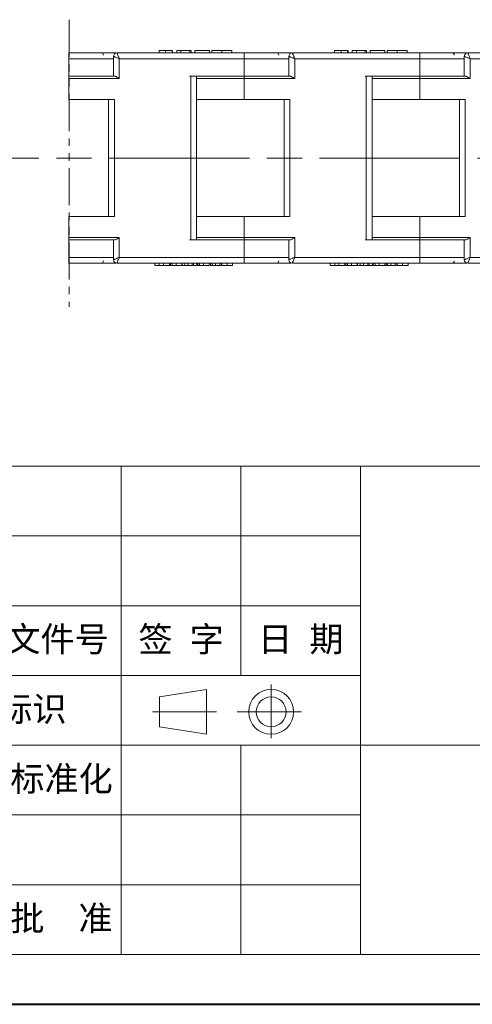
# Model space of a CAD drawing. Header units: millimetres. Extents: x 2698 to 3057, y -367 to -114.
# Tile 18 of 63: x 2931 to 2970, y -367 to -283. Entities that reach past the tile are written whole.
import ezdxf

# ---------------------------------------------------------------- set-up
doc = ezdxf.new("R2010")
doc.units = ezdxf.units.MM
for name, pattern in [('ACAD_ISO08W100', [36, 24, -3, 6, -3]), ('CENTER', [0.6, 0.375, -0.075, 0.075, -0.075]), ('PHANTOM2', [31.75, 15.875, -3.175, 3.175, -3.175, 3.175, -3.175])]:
    doc.linetypes.add(name, pattern=pattern)
doc.layers.add('中心线', color=1, linetype='CENTER', lineweight=25)
doc.layers.add('标注线', color=7, linetype='Continuous', lineweight=15)
doc.styles.add('样式 6', font='仿宋_GB2312.ttf')

msp = doc.modelspace()

# ---------------------------------------------------------------- linework, layer by layer
at = {"color": 3, "linetype": 'PHANTOM2', "lineweight": 9, "ltscale": 0.2}
msp.add_line((2935.088, -283.239), (2935.088, -307.796), dxfattribs=at)
at = {"color": 7, "linetype": 'Continuous', "lineweight": 15}
for p, q in [((2935.053, -286.077), (2935.053, -286.577)), ((2938.865, -286.377), (2938.865, -288.077)), ((2950.053, -286.077), (2939.165, -286.077)), ((2942.767, -285.877), (2942.767, -286.077)), ((2943.323, -285.877), (2943.323, -286.077)), ((2943.882, -285.877), (2943.882, -286.077)), ((2943.921, -285.877), (2943.921, -286.077)), ((2944.29, -285.877), (2944.29, -286.077)), ((2944.636, -285.877), (2944.29, -285.877)), ((2944.636, -285.877), (2944.636, -286.077)), ((2945.398, -285.877), (2944.636, -285.877)), ((2945.398, -285.877), (2945.398, -286.077)), ((2945.513, -285.877), (2945.398, -285.877)), ((2945.513, -285.877), (2945.513, -286.077)), ((2945.813, -285.877), (2945.813, -286.077)), ((2947.082, -285.877), (2945.813, -285.877)), ((2947.082, -285.877), (2947.082, -286.077)), ((2947.267, -285.877), (2947.267, -286.077)), ((2948.123, -285.877), (2948.123, -286.077)), ((2948.975, -286.077), (2948.975, -285.877)), ((2950.053, -286.077), (2950.053, -286.577)), ((2953.865, -286.377), (2953.865, -288.077)), ((2965.053, -286.077), (2954.165, -286.077)), ((2957.767, -285.877), (2957.767, -286.077)), ((2958.323, -285.877), (2958.323, -286.077)), ((2958.882, -285.877), (2958.882, -286.077)), ((2958.921, -285.877), (2958.921, -286.077)), ((2959.29, -285.877), (2959.29, -286.077)), ((2959.636, -285.877), (2959.29, -285.877)), ((2959.636, -285.877), (2959.636, -286.077)), ((2960.398, -285.877), (2959.636, -285.877)), ((2960.398, -285.877), (2960.398, -286.077)), ((2960.513, -285.877), (2960.398, -285.877)), ((2960.513, -285.877), (2960.513, -286.077)), ((2960.813, -285.877), (2960.813, -286.077)), ((2962.082, -285.877), (2960.813, -285.877)), ((2962.082, -285.877), (2962.082, -286.077)), ((2962.267, -285.877), (2962.267, -286.077)), ((2963.123, -285.877), (2963.123, -286.077)), ((2963.975, -286.077), (2963.975, -285.877)), ((2965.053, -286.077), (2965.053, -286.577)), ((2968.865, -286.377), (2968.865, -288.077)), ((2980.053, -286.077), (2969.165, -286.077)), ((2935.053, -286.577), (2935.053, -288.077)), ((2938.865, -286.577), (2935.053, -286.577)), ((2939.365, -288.277), (2939.365, -286.577)), ((2939.365, -286.577), (2950.053, -286.577)), ((2950.053, -286.577), (2950.053, -288.077)), ((2953.865, -286.577), (2950.053, -286.577)), ((2954.365, -288.277), (2954.365, -286.577)), ((2954.365, -286.577), (2965.053, -286.577)), ((2965.053, -286.577), (2965.053, -288.077)), ((2968.865, -286.577), (2965.053, -286.577)), ((2969.365, -288.277), (2969.365, -286.577)), ((2969.365, -286.577), (2980.053, -286.577)), ((2935.053, -288.277), (2935.053, -288.077)), ((2936.714, -288.077), (2935.053, -288.077)), ((2938.965, -288.077), (2936.714, -288.077)), ((2950.053, -288.077), (2945.476, -288.077)), ((2945.476, -288.077), (2945.476, -302.077)), ((2945.976, -302.077), (2945.976, -288.077)), ((2950.053, -288.277), (2950.053, -288.077)), ((2951.714, -288.077), (2950.053, -288.077)), ((2953.965, -288.077), (2951.714, -288.077)), ((2965.053, -288.077), (2960.476, -288.077)), ((2960.476, -288.077), (2960.476, -302.077)), ((2960.976, -302.077), (2960.976, -288.077)), ((2965.053, -288.277), (2965.053, -288.077)), ((2966.714, -288.077), (2965.053, -288.077)), ((2968.965, -288.077), (2966.714, -288.077)), ((2935.053, -290.077), (2935.053, -288.277)), ((2935.053, -288.277), (2939.365, -288.277)), ((2950.053, -288.277), (2945.976, -288.277)), ((2950.053, -290.077), (2950.053, -288.277)), ((2950.053, -288.277), (2954.365, -288.277)), ((2965.053, -288.277), (2960.976, -288.277)), ((2965.053, -290.077), (2965.053, -288.277)), ((2965.053, -288.277), (2969.365, -288.277)), ((2938.952, -290.077), (2935.053, -290.077)), ((2938.452, -290.077), (2938.452, -300.077)), ((2938.952, -300.077), (2938.952, -290.077)), ((2945.976, -290.077), (2950.053, -290.077)), ((2953.952, -290.077), (2950.053, -290.077)), ((2953.452, -290.077), (2953.452, -300.077)), ((2953.952, -300.077), (2953.952, -290.077)), ((2960.976, -290.077), (2965.053, -290.077)), ((2968.952, -290.077), (2965.053, -290.077)), ((2968.452, -290.077), (2968.452, -300.077)), ((2968.952, -300.077), (2968.952, -290.077)), ((2935.053, -301.877), (2935.053, -300.077)), ((2935.053, -300.077), (2938.952, -300.077)), ((2945.976, -300.077), (2950.053, -300.077)), ((2950.053, -301.877), (2950.053, -300.077)), ((2950.053, -300.077), (2953.952, -300.077)), ((2960.976, -300.077), (2965.053, -300.077)), ((2965.053, -301.877), (2965.053, -300.077)), ((2965.053, -300.077), (2968.952, -300.077)), ((2939.365, -301.877), (2935.053, -301.877)), ((2935.053, -301.877), (2935.053, -302.077)), ((2935.053, -302.077), (2935.053, -303.577)), ((2935.053, -302.077), (2936.714, -302.077)), ((2936.714, -302.077), (2938.965, -302.077)), ((2938.865, -302.077), (2938.865, -303.78)), ((2939.365, -303.577), (2939.365, -301.877)), ((2945.476, -302.077), (2950.053, -302.077)), ((2945.976, -301.877), (2950.053, -301.877)), ((2954.365, -301.877), (2950.053, -301.877)), ((2950.053, -301.877), (2950.053, -302.077)), ((2950.053, -302.077), (2950.053, -303.577)), ((2950.053, -302.077), (2951.714, -302.077)), ((2951.714, -302.077), (2953.965, -302.077)), ((2953.865, -302.077), (2953.865, -303.78)), ((2954.365, -303.577), (2954.365, -301.877)), ((2960.476, -302.077), (2965.053, -302.077)), ((2960.976, -301.877), (2965.053, -301.877)), ((2969.365, -301.877), (2965.053, -301.877)), ((2965.053, -301.877), (2965.053, -302.077)), ((2965.053, -302.077), (2965.053, -303.577)), ((2965.053, -302.077), (2966.714, -302.077)), ((2966.714, -302.077), (2968.965, -302.077)), ((2968.865, -302.077), (2968.865, -303.78)), ((2969.365, -303.577), (2969.365, -301.877)), ((2935.053, -303.577), (2935.053, -304.077)), ((2935.053, -303.577), (2938.865, -303.577)), ((2939.165, -304.077), (2950.053, -304.077)), ((2950.053, -303.577), (2939.365, -303.577)), ((2942.407, -304.277), (2942.407, -304.077)), ((2942.786, -304.277), (2942.786, -304.077)), ((2943.15, -304.077), (2943.15, -304.277)), ((2943.657, -304.277), (2943.657, -304.077)), ((2943.688, -304.277), (2943.688, -304.077)), ((2943.73, -304.277), (2943.73, -304.077)), ((2943.878, -304.277), (2943.878, -304.077)), ((2944.22, -304.277), (2944.22, -304.077)), ((2944.71, -304.077), (2944.71, -304.277)), ((2944.729, -304.277), (2944.729, -304.077)), ((2944.955, -304.277), (2944.955, -304.077)), ((2945.244, -304.277), (2945.244, -304.077)), ((2945.609, -304.277), (2945.609, -304.077)), ((2945.72, -304.277), (2945.72, -304.077)), ((2946.008, -304.277), (2946.008, -304.077)), ((2946.08, -304.277), (2946.08, -304.077)), ((2946.229, -304.277), (2946.229, -304.077)), ((2946.571, -304.277), (2946.571, -304.077)), ((2947.061, -304.077), (2947.061, -304.277)), ((2947.175, -304.277), (2947.175, -304.077)), ((2947.306, -304.277), (2947.306, -304.077)), ((2947.595, -304.277), (2947.595, -304.077)), ((2947.96, -304.277), (2947.96, -304.077)), ((2948.09, -304.277), (2948.09, -304.077)), ((2948.123, -304.277), (2948.123, -304.077)), ((2948.588, -304.277), (2948.588, -304.077)), ((2949.052, -304.277), (2949.052, -304.077)), ((2950.053, -303.577), (2950.053, -304.077)), ((2950.053, -303.577), (2953.865, -303.577)), ((2954.165, -304.077), (2965.053, -304.077)), ((2965.053, -303.577), (2954.365, -303.577)), ((2957.407, -304.277), (2957.407, -304.077)), ((2957.786, -304.277), (2957.786, -304.077)), ((2958.15, -304.077), (2958.15, -304.277)), ((2958.657, -304.277), (2958.657, -304.077)), ((2958.688, -304.277), (2958.688, -304.077)), ((2958.73, -304.277), (2958.73, -304.077)), ((2958.878, -304.277), (2958.878, -304.077)), ((2959.22, -304.277), (2959.22, -304.077)), ((2959.71, -304.077), (2959.71, -304.277)), ((2959.729, -304.277), (2959.729, -304.077)), ((2959.955, -304.277), (2959.955, -304.077)), ((2960.244, -304.277), (2960.244, -304.077)), ((2960.609, -304.277), (2960.609, -304.077)), ((2960.72, -304.277), (2960.72, -304.077)), ((2961.008, -304.277), (2961.008, -304.077)), ((2961.08, -304.277), (2961.08, -304.077)), ((2961.229, -304.277), (2961.229, -304.077)), ((2961.571, -304.277), (2961.571, -304.077)), ((2962.061, -304.077), (2962.061, -304.277)), ((2962.175, -304.277), (2962.175, -304.077)), ((2962.306, -304.277), (2962.306, -304.077)), ((2962.595, -304.277), (2962.595, -304.077)), ((2962.96, -304.277), (2962.96, -304.077)), ((2963.09, -304.277), (2963.09, -304.077)), ((2963.123, -304.277), (2963.123, -304.077)), ((2963.588, -304.277), (2963.588, -304.077)), ((2964.052, -304.277), (2964.052, -304.077)), ((2965.053, -303.577), (2965.053, -304.077)), ((2965.053, -303.577), (2968.865, -303.577)), ((2969.165, -304.077), (2980.053, -304.077)), ((2980.053, -303.577), (2969.365, -303.577)), ((2943.657, -304.277), (2943.15, -304.277)), ((2944.729, -304.277), (2944.955, -304.277)), ((2944.955, -304.277), (2945.244, -304.277)), ((2945.625, -304.277), (2945.72, -304.277)), ((2945.72, -304.277), (2946.008, -304.277)), ((2947.121, -304.277), (2947.175, -304.277)), ((2947.175, -304.277), (2947.306, -304.277)), ((2947.306, -304.277), (2947.595, -304.277)), ((2958.657, -304.277), (2958.15, -304.277)), ((2959.729, -304.277), (2959.955, -304.277)), ((2959.955, -304.277), (2960.244, -304.277)), ((2960.625, -304.277), (2960.72, -304.277)), ((2960.72, -304.277), (2961.008, -304.277)), ((2962.121, -304.277), (2962.175, -304.277)), ((2962.175, -304.277), (2962.306, -304.277)), ((2962.306, -304.277), (2962.595, -304.277))]:
    msp.add_line(p, q, dxfattribs=at)
at = {"color": 7, "lineweight": 13}
for p, q in [((2861.071, -321.44), (3052.093, -321.44)), ((2898.604, -363.223), (3052.093, -363.223))]:
    msp.add_line(p, q, dxfattribs=at)
at = {"color": 7, "lineweight": 15}
for p, q in [((2939.534, -321.44), (2939.534, -339.347)), ((2949.767, -321.44), (2949.767, -339.347)), ((2959.999, -321.44), (2959.999, -363.223)), ((2898.604, -327.409), (2959.999, -327.409)), ((2898.604, -333.378), (2959.999, -333.378)), ((2898.604, -339.347), (2959.999, -339.347)), ((2939.534, -339.347), (2939.534, -363.223)), ((2952.349, -344.714), (2952.349, -340.112)), ((2942.808, -341.185), (2946.827, -340.545)), ((2942.808, -341.185), (2942.808, -343.743)), ((2946.827, -344.382), (2946.827, -340.545)), ((2947.678, -342.464), (2942.217, -342.464)), ((2949.456, -342.464), (2954.95, -342.464)), ((2942.808, -343.743), (2946.827, -344.382)), ((2898.604, -345.316), (3000.077, -345.316)), ((2949.767, -345.316), (2949.767, -363.223)), ((2898.604, -351.285), (2959.999, -351.285)), ((2898.604, -357.254), (2959.999, -357.254))]:
    msp.add_line(p, q, dxfattribs=at)
at = {"color": 7, "lineweight": 40}
msp.add_line((2698.215, -367.487), (3056.356, -367.487), dxfattribs=at)
at = {"color": 7, "lineweight": 15}
for radius in [1.919, 1.279]:
    msp.add_circle((2952.349, -342.464), radius, dxfattribs=at)
at = {"color": 7, "linetype": 'Continuous', "lineweight": 15}
for centre, radius, start, end in [((2937.803, -286.277), 0.2, 0, 90), ((2939.165, -286.377), 0.3, 90, 180), ((2952.803, -286.277), 0.2, 0, 90), ((2954.165, -286.377), 0.3, 90, 180), ((2967.803, -286.277), 0.2, 0, 90), ((2969.165, -286.377), 0.3, 90, 180), ((2937.803, -303.877), 0.2, 270, 0), ((2939.165, -303.777), 0.3, 180, 270), ((2952.803, -303.877), 0.2, 270, 0), ((2954.165, -303.777), 0.3, 180, 270), ((2967.803, -303.877), 0.2, 270, 0), ((2969.165, -303.777), 0.3, 180, 270)]:
    msp.add_arc(centre, radius, start, end, dxfattribs=at)
for points, knots in [([(2939.057, -286.077), (2938.911, -286.077), (2938.433, -286.077), (2937.472, -286.077), (2936.267, -286.077), (2935.45, -286.077), (2935.053, -286.077)], [0, 0, 0, 0, 0.132893, 0.435452, 0.725934, 1, 1, 1, 1]), ([(2939.365, -286.577), (2939.324, -286.561), (2939.248, -286.531), (2939.125, -286.483), (2939.023, -286.44), (2938.945, -286.41), (2938.898, -286.391), (2938.87, -286.38), (2938.866, -286.378), (2938.865, -286.377)], [0, 0, 0, 0, 0.160221, 0.298967, 0.511509, 0.64075, 0.764869, 0.884415, 1, 1, 1, 1]), ([(2939.165, -286.077), (2939.165, -286.079), (2939.167, -286.083), (2939.178, -286.111), (2939.197, -286.157), (2939.228, -286.236), (2939.27, -286.338), (2939.319, -286.461), (2939.349, -286.537), (2939.365, -286.577)], [0, 0, 0, 0, 0.11557, 0.23511, 0.359234, 0.48849, 0.700997, 0.839753, 1, 1, 1, 1]), ([(2943.323, -285.877), (2943.236, -285.877), (2943.099, -285.877), (2942.936, -285.877), (2942.831, -285.877), (2942.775, -285.877), (2942.77, -285.877), (2942.767, -285.877)], [0, 0, 0, 0, 0.275623, 0.438658, 0.601859, 0.808255, 1, 1, 1, 1]), ([(2943.882, -285.877), (2943.857, -285.877), (2943.807, -285.877), (2943.668, -285.877), (2943.501, -285.877), (2943.384, -285.877), (2943.323, -285.877)], [0, 0, 0, 0, 0.2526153, 0.5026073, 0.7395193, 1, 1, 1, 1]), ([(2948.123, -285.877), (2948.009, -285.877), (2947.81, -285.877), (2947.557, -285.877), (2947.388, -285.877), (2947.282, -285.877), (2947.272, -285.877), (2947.267, -285.877)], [0, 0, 0, 0, 0.24017, 0.421217, 0.602249, 0.783608, 1, 1, 1, 1]), ([(2948.975, -285.877), (2948.965, -285.877), (2948.95, -285.877), (2948.796, -285.877), (2948.596, -285.877), (2948.359, -285.877), (2948.198, -285.877), (2948.123, -285.877)], [0, 0, 0, 0, 0.285867, 0.472386, 0.659209, 0.841724, 1, 1, 1, 1]), ([(2954.057, -286.077), (2953.911, -286.077), (2953.433, -286.077), (2952.472, -286.077), (2951.267, -286.077), (2950.45, -286.077), (2950.053, -286.077)], [0, 0, 0, 0, 0.132893, 0.435452, 0.725934, 1, 1, 1, 1]), ([(2954.365, -286.577), (2954.324, -286.561), (2954.248, -286.531), (2954.125, -286.483), (2954.023, -286.44), (2953.945, -286.41), (2953.898, -286.391), (2953.87, -286.38), (2953.866, -286.378), (2953.865, -286.377)], [0, 0, 0, 0, 0.160221, 0.298967, 0.511509, 0.64075, 0.764869, 0.884415, 1, 1, 1, 1]), ([(2954.165, -286.077), (2954.165, -286.079), (2954.167, -286.083), (2954.178, -286.111), (2954.197, -286.157), (2954.228, -286.236), (2954.27, -286.338), (2954.319, -286.461), (2954.349, -286.537), (2954.365, -286.577)], [0, 0, 0, 0, 0.11557, 0.23511, 0.359234, 0.48849, 0.700997, 0.839753, 1, 1, 1, 1]), ([(2958.323, -285.877), (2958.236, -285.877), (2958.099, -285.877), (2957.936, -285.877), (2957.831, -285.877), (2957.775, -285.877), (2957.77, -285.877), (2957.767, -285.877)], [0, 0, 0, 0, 0.275623, 0.438658, 0.601859, 0.808255, 1, 1, 1, 1]), ([(2958.882, -285.877), (2958.857, -285.877), (2958.807, -285.877), (2958.668, -285.877), (2958.501, -285.877), (2958.384, -285.877), (2958.323, -285.877)], [0, 0, 0, 0, 0.2526153, 0.5026073, 0.7395193, 1, 1, 1, 1]), ([(2963.123, -285.877), (2963.009, -285.877), (2962.81, -285.877), (2962.557, -285.877), (2962.388, -285.877), (2962.282, -285.877), (2962.272, -285.877), (2962.267, -285.877)], [0, 0, 0, 0, 0.24017, 0.421217, 0.602249, 0.783608, 1, 1, 1, 1]), ([(2963.975, -285.877), (2963.965, -285.877), (2963.95, -285.877), (2963.796, -285.877), (2963.596, -285.877), (2963.359, -285.877), (2963.198, -285.877), (2963.123, -285.877)], [0, 0, 0, 0, 0.285867, 0.472386, 0.659209, 0.841724, 1, 1, 1, 1]), ([(2969.057, -286.077), (2968.911, -286.077), (2968.433, -286.077), (2967.472, -286.077), (2966.267, -286.077), (2965.45, -286.077), (2965.053, -286.077)], [0, 0, 0, 0, 0.132893, 0.435452, 0.725934, 1, 1, 1, 1]), ([(2969.365, -286.577), (2969.324, -286.561), (2969.248, -286.531), (2969.125, -286.483), (2969.023, -286.44), (2968.945, -286.41), (2968.898, -286.391), (2968.87, -286.38), (2968.866, -286.378), (2968.865, -286.377)], [0, 0, 0, 0, 0.160221, 0.298967, 0.511509, 0.64075, 0.764869, 0.884415, 1, 1, 1, 1]), ([(2969.165, -286.077), (2969.165, -286.079), (2969.167, -286.083), (2969.178, -286.111), (2969.197, -286.157), (2969.228, -286.236), (2969.27, -286.338), (2969.319, -286.461), (2969.349, -286.537), (2969.365, -286.577)], [0, 0, 0, 0, 0.11557, 0.23511, 0.359234, 0.48849, 0.700997, 0.839753, 1, 1, 1, 1]), ([(2938.965, -288.077), (2938.987, -288.081), (2939.04, -288.089), (2939.159, -288.15), (2939.273, -288.219), (2939.347, -288.266), (2939.363, -288.277), (2939.365, -288.277)], [0, 0, 0, 0, 0.199298, 0.482687, 0.884346, 0.991219, 1, 1, 1, 1]), ([(2945.377, -288.077), (2945.685, -288.077), (2946.338, -288.077), (2947.519, -288.077), (2948.783, -288.077), (2949.638, -288.077), (2950.053, -288.077)], [0, 0, 0, 0, 0.238363, 0.50412, 0.75927, 1, 1, 1, 1]), ([(2953.965, -288.077), (2953.987, -288.081), (2954.04, -288.089), (2954.159, -288.15), (2954.273, -288.219), (2954.347, -288.266), (2954.363, -288.277), (2954.365, -288.277)], [0, 0, 0, 0, 0.199298, 0.482687, 0.884346, 0.991219, 1, 1, 1, 1]), ([(2960.377, -288.077), (2960.685, -288.077), (2961.338, -288.077), (2962.519, -288.077), (2963.783, -288.077), (2964.638, -288.077), (2965.053, -288.077)], [0, 0, 0, 0, 0.238363, 0.50412, 0.75927, 1, 1, 1, 1]), ([(2968.965, -288.077), (2968.987, -288.081), (2969.04, -288.089), (2969.159, -288.15), (2969.273, -288.219), (2969.347, -288.266), (2969.363, -288.277), (2969.365, -288.277)], [0, 0, 0, 0, 0.199298, 0.482687, 0.884346, 0.991219, 1, 1, 1, 1]), ([(2938.965, -302.077), (2938.987, -302.074), (2939.04, -302.066), (2939.159, -302.005), (2939.273, -301.936), (2939.347, -301.889), (2939.363, -301.878), (2939.365, -301.877)], [0, 0, 0, 0, 0.199298, 0.482687, 0.884346, 0.991219, 1, 1, 1, 1]), ([(2945.377, -302.077), (2945.685, -302.077), (2946.338, -302.077), (2947.519, -302.077), (2948.783, -302.077), (2949.638, -302.077), (2950.053, -302.077)], [0, 0, 0, 0, 0.238363, 0.50412, 0.75927, 1, 1, 1, 1]), ([(2953.965, -302.077), (2953.987, -302.074), (2954.04, -302.066), (2954.159, -302.005), (2954.273, -301.936), (2954.347, -301.889), (2954.363, -301.878), (2954.365, -301.877)], [0, 0, 0, 0, 0.199298, 0.482687, 0.884346, 0.991219, 1, 1, 1, 1]), ([(2960.377, -302.077), (2960.685, -302.077), (2961.338, -302.077), (2962.519, -302.077), (2963.783, -302.077), (2964.638, -302.077), (2965.053, -302.077)], [0, 0, 0, 0, 0.238363, 0.50412, 0.75927, 1, 1, 1, 1]), ([(2968.965, -302.077), (2968.987, -302.074), (2969.04, -302.066), (2969.159, -302.005), (2969.273, -301.936), (2969.347, -301.889), (2969.363, -301.878), (2969.365, -301.877)], [0, 0, 0, 0, 0.199298, 0.482687, 0.884346, 0.991219, 1, 1, 1, 1]), ([(2935.053, -304.077), (2935.45, -304.077), (2936.267, -304.077), (2937.472, -304.077), (2938.433, -304.077), (2938.911, -304.077), (2939.057, -304.077)], [0, 0, 0, 0, 0.274066, 0.564548, 0.867107, 1, 1, 1, 1]), ([(2938.865, -303.777), (2938.866, -303.777), (2938.87, -303.775), (2938.898, -303.764), (2938.945, -303.745), (2939.023, -303.714), (2939.125, -303.672), (2939.248, -303.623), (2939.324, -303.593), (2939.365, -303.577)], [0, 0, 0, 0, 0.11557, 0.23511, 0.359234, 0.48849, 0.700997, 0.839753, 1, 1, 1, 1]), ([(2939.365, -303.577), (2939.349, -303.618), (2939.319, -303.693), (2939.27, -303.816), (2939.228, -303.919), (2939.197, -303.997), (2939.178, -304.044), (2939.167, -304.072), (2939.165, -304.076), (2939.165, -304.077)], [0, 0, 0, 0, 0.1602207, 0.2989673, 0.5115092, 0.6407499, 0.764869, 0.8844146, 1, 1, 1, 1]), ([(2950.053, -304.077), (2950.45, -304.077), (2951.267, -304.077), (2952.472, -304.077), (2953.433, -304.077), (2953.911, -304.077), (2954.057, -304.077)], [0, 0, 0, 0, 0.274066, 0.564548, 0.867107, 1, 1, 1, 1]), ([(2953.865, -303.777), (2953.866, -303.777), (2953.87, -303.775), (2953.898, -303.764), (2953.945, -303.745), (2954.023, -303.714), (2954.125, -303.672), (2954.248, -303.623), (2954.324, -303.593), (2954.365, -303.577)], [0, 0, 0, 0, 0.11557, 0.23511, 0.359234, 0.48849, 0.700997, 0.839753, 1, 1, 1, 1]), ([(2954.365, -303.577), (2954.349, -303.618), (2954.319, -303.693), (2954.27, -303.816), (2954.228, -303.919), (2954.197, -303.997), (2954.178, -304.044), (2954.167, -304.072), (2954.165, -304.076), (2954.165, -304.077)], [0, 0, 0, 0, 0.1602207, 0.2989673, 0.5115092, 0.6407499, 0.764869, 0.8844146, 1, 1, 1, 1]), ([(2965.053, -304.077), (2965.45, -304.077), (2966.267, -304.077), (2967.472, -304.077), (2968.433, -304.077), (2968.911, -304.077), (2969.057, -304.077)], [0, 0, 0, 0, 0.274066, 0.564548, 0.867107, 1, 1, 1, 1]), ([(2968.865, -303.777), (2968.866, -303.777), (2968.87, -303.775), (2968.898, -303.764), (2968.945, -303.745), (2969.023, -303.714), (2969.125, -303.672), (2969.248, -303.623), (2969.324, -303.593), (2969.365, -303.577)], [0, 0, 0, 0, 0.11557, 0.23511, 0.359234, 0.48849, 0.700997, 0.839753, 1, 1, 1, 1]), ([(2969.365, -303.577), (2969.349, -303.618), (2969.319, -303.693), (2969.27, -303.816), (2969.228, -303.919), (2969.197, -303.997), (2969.178, -304.044), (2969.167, -304.072), (2969.165, -304.076), (2969.165, -304.077)], [0, 0, 0, 0, 0.160221, 0.298967, 0.511509, 0.64075, 0.764869, 0.884415, 1, 1, 1, 1]), ([(2942.407, -304.277), (2942.414, -304.277), (2942.428, -304.277), (2942.517, -304.277), (2942.644, -304.277), (2942.739, -304.277), (2942.786, -304.277)], [0, 0, 0, 0, 0.273543, 0.538525, 0.771893, 1, 1, 1, 1]), ([(2942.786, -304.277), (2942.803, -304.277), (2942.836, -304.277), (2942.903, -304.277), (2942.98, -304.277), (2943.068, -304.277), (2943.122, -304.277), (2943.15, -304.277)], [0, 0, 0, 0, 0.137451, 0.275017, 0.549913, 0.774954, 1, 1, 1, 1]), ([(2943.73, -304.277), (2943.731, -304.277), (2943.734, -304.277), (2943.766, -304.277), (2943.817, -304.277), (2943.866, -304.277), (2943.878, -304.277)], [0, 0, 0, 0, 0.315332, 0.60954, 0.905311, 1, 1, 1, 1]), ([(2943.878, -304.277), (2943.895, -304.277), (2943.93, -304.277), (2943.993, -304.277), (2944.062, -304.277), (2944.124, -304.277), (2944.177, -304.277), (2944.205, -304.277), (2944.22, -304.277)], [0, 0, 0, 0, 0.198198, 0.402912, 0.587132, 0.777233, 0.888271, 1, 1, 1, 1]), ([(2944.22, -304.277), (2944.276, -304.277), (2944.38, -304.277), (2944.512, -304.277), (2944.617, -304.277), (2944.677, -304.277), (2944.706, -304.277), (2944.709, -304.277), (2944.71, -304.277)], [0, 0, 0, 0, 0.163542, 0.300556, 0.437178, 0.616694, 0.806563, 1, 1, 1, 1]), ([(2944.314, -304.277), (2944.349, -304.277), (2944.443, -304.277), (2944.526, -304.277), (2944.538, -304.277), (2944.544, -304.277)], [0, 0, 0, 0, 0.2089613, 0.5696456, 1, 1, 1, 1]), ([(2945.244, -304.277), (2945.286, -304.277), (2945.36, -304.277), (2945.486, -304.277), (2945.568, -304.277), (2945.609, -304.277)], [0, 0, 0, 0, 0.394361, 0.694301, 1, 1, 1, 1]), ([(2946.08, -304.277), (2946.082, -304.277), (2946.085, -304.277), (2946.117, -304.277), (2946.168, -304.277), (2946.217, -304.277), (2946.229, -304.277)], [0, 0, 0, 0, 0.315332, 0.60954, 0.905311, 1, 1, 1, 1]), ([(2946.229, -304.277), (2946.246, -304.277), (2946.281, -304.277), (2946.344, -304.277), (2946.413, -304.277), (2946.475, -304.277), (2946.528, -304.277), (2946.556, -304.277), (2946.571, -304.277)], [0, 0, 0, 0, 0.198198, 0.402912, 0.587132, 0.777233, 0.888271, 1, 1, 1, 1]), ([(2946.571, -304.277), (2946.627, -304.277), (2946.731, -304.277), (2946.863, -304.277), (2946.968, -304.277), (2947.052, -304.277), (2947.057, -304.277), (2947.061, -304.277)], [0, 0, 0, 0, 0.163658, 0.3007696, 0.4374879, 0.6171314, 1, 1, 1, 1]), ([(2947.595, -304.277), (2947.637, -304.277), (2947.711, -304.277), (2947.837, -304.277), (2947.919, -304.277), (2947.96, -304.277)], [0, 0, 0, 0, 0.394361, 0.694301, 1, 1, 1, 1]), ([(2947.929, -304.277), (2947.951, -304.277), (2947.979, -304.277), (2948.038, -304.277), (2948.05, -304.277)], [0, 0, 0, 0, 0.7967845, 1, 1, 1, 1]), ([(2948.123, -304.277), (2948.143, -304.277), (2948.184, -304.277), (2948.299, -304.277), (2948.439, -304.277), (2948.537, -304.277), (2948.588, -304.277)], [0, 0, 0, 0, 0.250131, 0.500424, 0.737579, 1, 1, 1, 1]), ([(2948.588, -304.277), (2948.656, -304.277), (2948.768, -304.277), (2948.903, -304.277), (2948.993, -304.277), (2949.044, -304.277), (2949.049, -304.277), (2949.052, -304.277)], [0, 0, 0, 0, 0.260797, 0.425867, 0.59129, 0.792805, 1, 1, 1, 1]), ([(2957.407, -304.277), (2957.414, -304.277), (2957.428, -304.277), (2957.517, -304.277), (2957.644, -304.277), (2957.739, -304.277), (2957.786, -304.277)], [0, 0, 0, 0, 0.273543, 0.538525, 0.771893, 1, 1, 1, 1]), ([(2957.786, -304.277), (2957.803, -304.277), (2957.836, -304.277), (2957.903, -304.277), (2957.98, -304.277), (2958.068, -304.277), (2958.122, -304.277), (2958.15, -304.277)], [0, 0, 0, 0, 0.137451, 0.275017, 0.549913, 0.774954, 1, 1, 1, 1]), ([(2958.73, -304.277), (2958.731, -304.277), (2958.734, -304.277), (2958.766, -304.277), (2958.817, -304.277), (2958.866, -304.277), (2958.878, -304.277)], [0, 0, 0, 0, 0.315332, 0.60954, 0.905311, 1, 1, 1, 1]), ([(2958.878, -304.277), (2958.895, -304.277), (2958.93, -304.277), (2958.993, -304.277), (2959.062, -304.277), (2959.124, -304.277), (2959.177, -304.277), (2959.205, -304.277), (2959.22, -304.277)], [0, 0, 0, 0, 0.198198, 0.402912, 0.587132, 0.777233, 0.888271, 1, 1, 1, 1]), ([(2959.22, -304.277), (2959.276, -304.277), (2959.38, -304.277), (2959.512, -304.277), (2959.617, -304.277), (2959.677, -304.277), (2959.706, -304.277), (2959.709, -304.277), (2959.71, -304.277)], [0, 0, 0, 0, 0.163542, 0.300556, 0.437178, 0.616694, 0.806563, 1, 1, 1, 1]), ([(2959.314, -304.277), (2959.349, -304.277), (2959.443, -304.277), (2959.526, -304.277), (2959.538, -304.277), (2959.544, -304.277)], [0, 0, 0, 0, 0.2089613, 0.5696456, 1, 1, 1, 1]), ([(2960.244, -304.277), (2960.286, -304.277), (2960.36, -304.277), (2960.486, -304.277), (2960.568, -304.277), (2960.609, -304.277)], [0, 0, 0, 0, 0.394361, 0.694301, 1, 1, 1, 1]), ([(2961.08, -304.277), (2961.082, -304.277), (2961.085, -304.277), (2961.117, -304.277), (2961.168, -304.277), (2961.217, -304.277), (2961.229, -304.277)], [0, 0, 0, 0, 0.315332, 0.60954, 0.905311, 1, 1, 1, 1]), ([(2961.229, -304.277), (2961.246, -304.277), (2961.281, -304.277), (2961.344, -304.277), (2961.413, -304.277), (2961.475, -304.277), (2961.528, -304.277), (2961.556, -304.277), (2961.571, -304.277)], [0, 0, 0, 0, 0.198198, 0.402912, 0.587132, 0.777233, 0.888271, 1, 1, 1, 1]), ([(2961.571, -304.277), (2961.627, -304.277), (2961.731, -304.277), (2961.863, -304.277), (2961.968, -304.277), (2962.052, -304.277), (2962.057, -304.277), (2962.061, -304.277)], [0, 0, 0, 0, 0.163658, 0.3007696, 0.4374879, 0.6171314, 1, 1, 1, 1]), ([(2962.595, -304.277), (2962.637, -304.277), (2962.711, -304.277), (2962.837, -304.277), (2962.919, -304.277), (2962.96, -304.277)], [0, 0, 0, 0, 0.394361, 0.694301, 1, 1, 1, 1]), ([(2962.929, -304.277), (2962.951, -304.277), (2962.979, -304.277), (2963.038, -304.277), (2963.05, -304.277)], [0, 0, 0, 0, 0.7967845, 1, 1, 1, 1]), ([(2963.123, -304.277), (2963.143, -304.277), (2963.184, -304.277), (2963.299, -304.277), (2963.439, -304.277), (2963.537, -304.277), (2963.588, -304.277)], [0, 0, 0, 0, 0.250131, 0.500424, 0.737579, 1, 1, 1, 1]), ([(2963.588, -304.277), (2963.656, -304.277), (2963.768, -304.277), (2963.903, -304.277), (2963.993, -304.277), (2964.044, -304.277), (2964.049, -304.277), (2964.052, -304.277)], [0, 0, 0, 0, 0.260797, 0.425867, 0.59129, 0.792805, 1, 1, 1, 1])]:
    msp.add_open_spline(points, degree=3, knots=knots, dxfattribs=at)
at = {"layer": '中心线', "linetype": 'ACAD_ISO08W100', "lineweight": 13, "ltscale": 0.5}
msp.add_line((3022.491, -295.077), (2788.804, -295.077), dxfattribs=at)

# ---------------------------------------------------------------- texts
at = {"layer": '标注线', "color": 7, "lineweight": 18, "char_height": 2.1408, "attachment_point": 5, "style": '样式 6'}
for s, insert, width in [('更改文件号', (2931.166, -336.363), 17.65405), ('签 字', (2944.65, -336.363), 10.23263), ('日 期', (2954.883, -336.363), 10.23263), ('投影标识', (2929.013, -342.332), 12.51163), ('标准化', (2934.428, -348.301), 13.83746), ('批  准', (2934.418, -360.239), 10.23263)]:
    msp.add_mtext(s, dxfattribs=dict(at, insert=insert, width=width))

doc.saveas('drawing.dxf')
